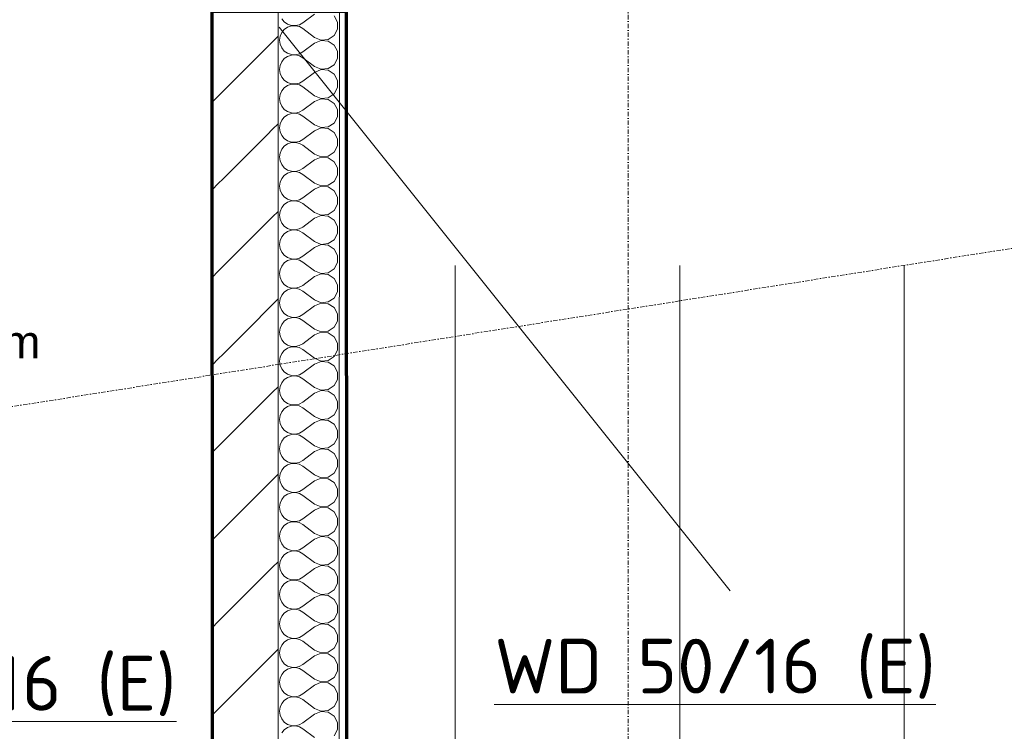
# Model space of a CAD drawing. Header units: millimetres. Extents: x 1523 to 73204, y -91281 to 10268.
# Tile 67 of 120: x 38286 to 40535, y -53979 to -52353. Entities that reach past the tile are written whole.
import ezdxf

# ---------------------------------------------------------------- set-up
doc = ezdxf.new("R2010")
doc.units = ezdxf.units.MM
for name, pattern in [('CAx_nichtHalbton', [20001.0584, 10000, -0.5292, 10000, -0.5292]), ('IMPORT-STRICHPUNKT _7_', [20, 10, -5, 0, -5]), ('Verdeckt 2x', [3.572, 2.3813, -1.1907])]:
    doc.linetypes.add(name, pattern=pattern)
for name, color, linetype, lineweight, true_color in [('50 A--Möblierung', 7, 'Continuous', 13, 0x656565), ('90 A--Achsraster _1_50_', 7, 'IMPORT-STRICHPUNKT _7_', 13, 0x656565), ('Neubau_10 A--Wand innen _ Ausbau', 7, 'Continuous', 13, 0x656565), ('Neubau_10 VSI--Wärmeschutz _veritkal_', 7, 'Continuous', 13, 0x656565), ('Neubau_20 A--Gründungsbelag', 7, 'Continuous', 13, 0x656565), ('Neubau_80 A--Raum', 7, 'Continuous', 13, 0x656565), ('Xref_706_5_--_ÜP_-1_000_16_Übersichtsplan UG_IFC 2025_01_13_dwg', 7, 'Continuous', 13, 0x767676), ('XX', 7, 'Continuous', 18, 0x804040)]:
    doc.layers.add(name, color=color, linetype=linetype, lineweight=lineweight, true_color=true_color)
doc.layers.add('M-EQPM-___-IDEN', color=7, linetype='Continuous', lineweight=9)
doc.styles.add('Arial', font='arial.ttf', dxfattribs={"height": 75})
doc.styles.add('ISOCPEUR', font='isocpeur.ttf', dxfattribs={"height": 125})

# ---------------------------------------------------------------- blocks, each defined once
blk = doc.blocks.new('Xref_706_5_--_ÜP_-1_000_11_Übersichtsplan UG_IFC 2024_09_30_dwg__X345-41959917-SuD_-1UG gesamt Plot  - Blatt 7')
at = {"layer": 'Neubau_10 A--Wand innen _ Ausbau', "color": 9, "true_color": 0xcbcbcb}
for p, q in [((42525.2, -93167.3), (42514.2, -93153.5)), ((42724, -93189.3), (42712.9, -93175.5)), ((42922.8, -93211.4), (42911.7, -93197.6)), ((43122.1, -93233.5), (43111.1, -93219.7)), ((43320.9, -93255.6), (43309.9, -93241.8)), ((43519.7, -93277.6), (43508.7, -93263.8)), ((43718.5, -93299.7), (43707.4, -93285.9)), ((43917.3, -93321.7), (43906.2, -93307.9))]:
    blk.add_line(p, q, dxfattribs=at)
blk = doc.blocks.new('Xref_706_5_--_ÜP_-1_000_11_Übersichtsplan UG_IFC 2024_09_30_dwg__X346-41959918-SuD_-1UG gesamt Plot  - Blatt 7')
at = {"layer": 'Neubau_10 A--Wand innen _ Ausbau', "color": 9, "true_color": 0xcbcbcb}
for p, q in [((42514.2, -93153.5), (42503.1, -93139.7)), ((42712.9, -93175.5), (42701.9, -93161.7)), ((42911.7, -93197.6), (42900.7, -93183.8)), ((43111.1, -93219.7), (43100.1, -93205.9)), ((43309.9, -93241.8), (43298.8, -93228)), ((43508.7, -93263.8), (43497.6, -93250)), ((43707.4, -93285.9), (43696.4, -93272.1)), ((43906.2, -93307.9), (43895.2, -93294.1))]:
    blk.add_line(p, q, dxfattribs=at)
blk = doc.blocks.new('Xref_706_5_--_ÜP_-1_000_11_Übersichtsplan UG_IFC 2024_09_30_dwg__X347-41959919-SuD_-1UG gesamt Plot  - Blatt 7')
at = {"layer": 'Neubau_10 A--Wand innen _ Ausbau', "color": 9, "true_color": 0xcbcbcb}
for p, q in [((42403.7, -93015.4), (42392.7, -93001.6)), ((42602.5, -93037.5), (42591.4, -93023.7)), ((42801.3, -93059.6), (42790.2, -93045.8)), ((43000, -93081.6), (42989, -93067.8)), ((43199.4, -93103.7), (43188.4, -93089.9)), ((43398.2, -93125.8), (43387.2, -93112)), ((43597, -93147.9), (43585.9, -93134.1)), ((43795.8, -93169.9), (43784.7, -93156.1))]:
    blk.add_line(p, q, dxfattribs=at)
blk = doc.blocks.new('Xref_706_5_--_ÜP_-1_000_11_Übersichtsplan UG_IFC 2024_09_30_dwg__X348-41959920-SuD_-1UG gesamt Plot  - Blatt 7')
at = {"layer": 'Neubau_10 A--Wand innen _ Ausbau', "color": 9, "true_color": 0xcbcbcb}
for p, q in [((42414.7, -93029.2), (42403.7, -93015.4)), ((42613.5, -93051.3), (42602.5, -93037.5)), ((42812.3, -93073.4), (42801.3, -93059.6)), ((43011.1, -93095.4), (43000, -93081.6)), ((43210.5, -93117.5), (43199.4, -93103.7)), ((43409.3, -93139.6), (43398.2, -93125.8)), ((43608, -93161.7), (43597, -93147.9)), ((43806.8, -93183.7), (43795.8, -93169.9))]:
    blk.add_line(p, q, dxfattribs=at)
blk = doc.blocks.new('Xref_706_5_--_ÜP_-1_000_11_Übersichtsplan UG_IFC 2024_09_30_dwg__X349-41959921-SuD_-1UG gesamt Plot  - Blatt 7')
at = {"layer": 'Neubau_10 A--Wand innen _ Ausbau', "color": 9, "true_color": 0xcbcbcb}
for p, q in [((42503.1, -93139.7), (42414.7, -93029.2)), ((42701.9, -93161.7), (42613.5, -93051.3)), ((42900.7, -93183.8), (42812.3, -93073.4)), ((43025.3, -93113.1), (43011.1, -93095.4)), ((43100.1, -93205.9), (43025.9, -93113.2)), ((43298.8, -93228), (43210.5, -93117.5)), ((43497.6, -93250), (43409.3, -93139.6)), ((43696.4, -93272.1), (43608, -93161.7)), ((43895.2, -93294.1), (43806.8, -93183.7))]:
    blk.add_line(p, q, dxfattribs=at)
blk = doc.blocks.new('Xref_706_5_--_ÜP_-1_000_11_Übersichtsplan UG_IFC 2024_09_30_dwg__X3111-41960544-SuD_-1UG gesamt Plot  - Blatt 7')
at = {"layer": 'Neubau_10 VSI--Wärmeschutz _veritkal_', "color": 9, "true_color": 0xcbcbcb, "flags": 128}
for points in [[(42368.2, -92941.9), (42371.7, -92950.4), (42372.8, -92959.5), (42371.3, -92968.6), (42367.5, -92976.9), (42361.4, -92983.9), (42353.8, -92989)], [(42500.7, -92956.6), (42504.2, -92965.1), (42505.3, -92974.2), (42503.9, -92983.3), (42500, -92991.7), (42494, -92998.6), (42486.3, -93003.7), (42477.5, -93006.4), (42468.3, -93006.7), (42459.4, -93004.4), (42451.4, -92999.8), (42445, -92993.2), (42440.7, -92985.1), (42438.7, -92976.1), (42439.3, -92966.9), (42442.4, -92958.2), (42447.7, -92950.7), (42470.5, -92926.4), (42478.4, -92912.2), (42478.7, -92896), (42471.2, -92881.6), (42457.8, -92872.4), (42441.7, -92870.6), (42426.6, -92876.6), (42416.2, -92889.1), (42412.9, -92905), (42417.5, -92920.5), (42434.4, -92949.3), (42438, -92957.7), (42439.1, -92966.9), (42437.6, -92976), (42433.7, -92984.3), (42427.7, -92991.3), (42420, -92996.3), (42411.2, -92999.1), (42402, -92999.3), (42393.1, -92997.1), (42385.2, -92992.4), (42378.8, -92985.8), (42374.4, -92977.7), (42372.5, -92968.7), (42373.1, -92959.6), (42376.1, -92950.9), (42381.4, -92943.4), (42404.2, -92919.1), (42412.1, -92904.9), (42412.4, -92888.7), (42405, -92874.2), (42391.6, -92865), (42375.4, -92863.2), (42360.4, -92869.3)], [(42351.2, -92913.2), (42368.2, -92941.9)], [(42567, -92964), (42570.5, -92972.5), (42571.6, -92981.6), (42570.1, -92990.7), (42566.2, -92999), (42560.2, -93006), (42552.5, -93011), (42543.8, -93013.8), (42534.6, -93014), (42525.7, -93011.8), (42517.7, -93007.2), (42511.3, -93000.5), (42507, -92992.4), (42505, -92983.4), (42505.6, -92974.3), (42508.6, -92965.6), (42513.9, -92958.1), (42536.8, -92933.8), (42544.7, -92919.6), (42544.9, -92903.4), (42537.5, -92888.9), (42524.1, -92879.7), (42508, -92877.9), (42492.9, -92884), (42482.5, -92896.4), (42479.2, -92912.3), (42483.8, -92927.9), (42500.7, -92956.6)], [(42633.2, -92971.3), (42636.7, -92979.8), (42637.8, -92988.9), (42636.4, -92998), (42632.5, -93006.4), (42626.5, -93013.3), (42618.8, -93018.4), (42610, -93021.1), (42600.8, -93021.4), (42591.9, -93019.1), (42584, -93014.5), (42577.6, -93007.9), (42573.2, -92999.8), (42571.3, -92990.8), (42571.8, -92981.6), (42574.9, -92972.9), (42580.2, -92965.4), (42603, -92941.1), (42610.9, -92926.9), (42611.2, -92910.7), (42603.7, -92896.3), (42590.4, -92887.1), (42574.2, -92885.3), (42559.2, -92891.3), (42548.7, -92903.8), (42545.4, -92919.7), (42550, -92935.3), (42567, -92964)], [(42699.5, -92978.7), (42703, -92987.2), (42704.1, -92996.3), (42702.6, -93005.4), (42698.8, -93013.7), (42692.7, -93020.7), (42685.1, -93025.7), (42676.3, -93028.5), (42667.1, -93028.7), (42658.2, -93026.5), (42650.2, -93021.9), (42643.8, -93015.2), (42639.5, -93007.1), (42637.5, -92998.1), (42638.1, -92989), (42641.2, -92980.3), (42646.5, -92972.8), (42669.3, -92948.5), (42677.2, -92934.3), (42677.4, -92918.1), (42670, -92903.6), (42656.6, -92894.4), (42640.5, -92892.6), (42625.4, -92898.7), (42615, -92911.1), (42611.7, -92927), (42616.3, -92942.6), (42633.2, -92971.3)], [(42765.7, -92986), (42769.3, -92994.5), (42770.4, -93003.6), (42768.9, -93012.7), (42765, -93021.1), (42759, -93028), (42751.3, -93033.1), (42742.5, -93035.8), (42733.3, -93036.1), (42724.4, -93033.8), (42716.5, -93029.2), (42710.1, -93022.6), (42705.7, -93014.5), (42703.8, -93005.5), (42704.4, -92996.3), (42707.4, -92987.6), (42712.7, -92980.1), (42735.5, -92955.8), (42743.4, -92941.7), (42743.7, -92925.4), (42736.3, -92911), (42722.9, -92901.8), (42706.7, -92900), (42691.7, -92906), (42681.2, -92918.5), (42677.9, -92934.4), (42682.5, -92950), (42699.5, -92978.7)], [(42832, -92993.4), (42835.5, -93001.9), (42836.6, -93011), (42835.2, -93020.1), (42831.3, -93028.4), (42825.3, -93035.4), (42817.6, -93040.4), (42808.8, -93043.2), (42799.6, -93043.4), (42790.7, -93041.2), (42782.7, -93036.6), (42776.3, -93029.9), (42772, -93021.8), (42770, -93012.9), (42770.6, -93003.7), (42773.7, -92995), (42779, -92987.5), (42801.8, -92963.2), (42809.7, -92949), (42810, -92932.8), (42802.5, -92918.3), (42789.1, -92909.1), (42773, -92907.3), (42757.9, -92913.4), (42747.5, -92925.8), (42744.2, -92941.7), (42748.8, -92957.3), (42765.7, -92986)], [(42898.3, -93000.7), (42901.8, -93009.2), (42902.9, -93018.3), (42901.4, -93027.4), (42897.5, -93035.8), (42891.5, -93042.7), (42883.8, -93047.8), (42875.1, -93050.5), (42865.9, -93050.8), (42857, -93048.5), (42849, -93043.9), (42842.6, -93037.3), (42838.3, -93029.2), (42836.3, -93020.2), (42836.9, -93011), (42839.9, -93002.4), (42845.2, -92994.8), (42868.1, -92970.5), (42876, -92956.4), (42876.2, -92940.1), (42868.8, -92925.7), (42855.4, -92916.5), (42839.3, -92914.7), (42824.2, -92920.7), (42813.8, -92933.2), (42810.5, -92949.1), (42815.1, -92964.7), (42832, -92993.4)], [(42964.5, -93008.1), (42968, -93016.6), (42969.1, -93025.7), (42967.7, -93034.8), (42963.8, -93043.1), (42957.8, -93050.1), (42950.1, -93055.1), (42941.3, -93057.9), (42932.1, -93058.1), (42923.2, -93055.9), (42915.3, -93051.3), (42908.9, -93044.7), (42904.5, -93036.5), (42902.6, -93027.6), (42903.1, -93018.4), (42906.2, -93009.7), (42911.5, -93002.2), (42934.3, -92977.9), (42942.2, -92963.7), (42942.5, -92947.5), (42935, -92933), (42921.7, -92923.8), (42905.5, -92922.1), (42890.5, -92928.1), (42880, -92940.5), (42876.7, -92956.4), (42881.3, -92972), (42898.3, -93000.7)], [(43030.8, -93015.4), (43034.3, -93023.9), (43035.4, -93033.1), (43033.9, -93042.1), (43030.1, -93050.5), (43024, -93057.4), (43016.4, -93062.5), (43007.6, -93065.2), (42998.4, -93065.5), (42989.5, -93063.2), (42981.5, -93058.6), (42975.1, -93052), (42970.8, -93043.9), (42968.8, -93034.9), (42969.4, -93025.7), (42972.5, -93017.1), (42977.8, -93009.5), (43000.6, -92985.3), (43008.5, -92971.1), (43008.7, -92954.8), (43001.3, -92940.4), (42987.9, -92931.2), (42971.8, -92929.4), (42956.7, -92935.5), (42946.3, -92947.9), (42943, -92963.8), (42947.6, -92979.4), (42964.5, -93008.1)], [(43097, -93022.8), (43100.6, -93031.3), (43101.7, -93040.4), (43100.2, -93049.5), (43096.3, -93057.8), (43090.3, -93064.8), (43082.6, -93069.8), (43073.8, -93072.6), (43064.6, -93072.9), (43055.7, -93070.6), (43047.8, -93066), (43041.4, -93059.4), (43037, -93051.2), (43035.1, -93042.3), (43035.7, -93033.1), (43038.7, -93024.4), (43044, -93016.9), (43066.8, -92992.6), (43074.7, -92978.4), (43075, -92962.2), (43067.6, -92947.8), (43054.2, -92938.5), (43038, -92936.8), (43023, -92942.8), (43012.5, -92955.3), (43009.2, -92971.1), (43013.8, -92986.7), (43030.8, -93015.4)], [(43163.3, -93030.1), (43166.8, -93038.6), (43167.9, -93047.8), (43166.5, -93056.8), (43162.6, -93065.2), (43156.6, -93072.1), (43148.9, -93077.2), (43140.1, -93079.9), (43130.9, -93080.2), (43122, -93077.9), (43114, -93073.3), (43107.6, -93066.7), (43103.3, -93058.6), (43101.3, -93049.6), (43101.9, -93040.4), (43105, -93031.8), (43110.3, -93024.3), (43133.1, -93000), (43141, -92985.8), (43141.3, -92969.5), (43133.8, -92955.1), (43120.4, -92945.9), (43104.3, -92944.1), (43089.2, -92950.2), (43078.8, -92962.6), (43075.5, -92978.5), (43080.1, -92994.1), (43097, -93022.8)], [(43229.6, -93037.5), (43233.1, -93046), (43234.2, -93055.1), (43232.7, -93064.2), (43228.8, -93072.5), (43222.8, -93079.5), (43215.1, -93084.5), (43206.4, -93087.3), (43197.2, -93087.6), (43188.3, -93085.3), (43180.3, -93080.7), (43173.9, -93074.1), (43169.6, -93066), (43167.6, -93057), (43168.2, -93047.8), (43171.2, -93039.1), (43176.5, -93031.6), (43199.4, -93007.3), (43207.3, -92993.1), (43207.5, -92976.9), (43200.1, -92962.5), (43186.7, -92953.3), (43170.6, -92951.5), (43155.5, -92957.5), (43145.1, -92970), (43141.8, -92985.9), (43146.4, -93001.4), (43163.3, -93030.1)], [(43295.8, -93044.8), (43299.3, -93053.3), (43300.4, -93062.5), (43299, -93071.5), (43295.1, -93079.9), (43289.1, -93086.8), (43281.4, -93091.9), (43272.6, -93094.7), (43263.4, -93094.9), (43254.5, -93092.6), (43246.6, -93088), (43240.2, -93081.4), (43235.8, -93073.3), (43233.9, -93064.3), (43234.4, -93055.1), (43237.5, -93046.5), (43242.8, -93039), (43265.6, -93014.7), (43273.5, -93000.5), (43273.8, -92984.2), (43266.3, -92969.8), (43253, -92960.6), (43236.8, -92958.8), (43221.8, -92964.9), (43211.3, -92977.3), (43208, -92993.2), (43212.6, -93008.8), (43229.6, -93037.5)], [(43362.1, -93052.2), (43365.6, -93060.7), (43366.7, -93069.8), (43365.2, -93078.9), (43361.4, -93087.2), (43355.3, -93094.2), (43347.7, -93099.2), (43338.9, -93102), (43329.7, -93102.3), (43320.8, -93100), (43312.8, -93095.4), (43306.4, -93088.8), (43302.1, -93080.7), (43300.1, -93071.7), (43300.7, -93062.5), (43303.8, -93053.8), (43309.1, -93046.3), (43331.9, -93022), (43339.8, -93007.8), (43340, -92991.6), (43332.6, -92977.2), (43319.2, -92968), (43303.1, -92966.2), (43288, -92972.2), (43277.6, -92984.7), (43274.3, -93000.6), (43278.9, -93016.1), (43295.8, -93044.8)], [(43428.3, -93059.5), (43431.9, -93068), (43433, -93077.2), (43431.5, -93086.3), (43427.6, -93094.6), (43421.6, -93101.5), (43413.9, -93106.6), (43405.1, -93109.4), (43395.9, -93109.6), (43387, -93107.3), (43379.1, -93102.7), (43372.7, -93096.1), (43368.3, -93088), (43366.4, -93079), (43367, -93069.8), (43370, -93061.2), (43375.3, -93053.7), (43398.1, -93029.4), (43406, -93015.2), (43406.3, -92998.9), (43398.9, -92984.5), (43385.5, -92975.3), (43369.3, -92973.5), (43354.3, -92979.6), (43343.8, -92992), (43340.5, -93007.9), (43345.1, -93023.5), (43362.1, -93052.2)], [(43494.6, -93066.9), (43498.1, -93075.4), (43499.2, -93084.5), (43497.8, -93093.6), (43493.9, -93101.9), (43487.9, -93108.9), (43480.2, -93114), (43471.4, -93116.7), (43462.2, -93117), (43453.3, -93114.7), (43445.3, -93110.1), (43438.9, -93103.5), (43434.6, -93095.4), (43432.6, -93086.4), (43433.2, -93077.2), (43436.3, -93068.5), (43441.6, -93061), (43464.4, -93036.7), (43472.3, -93022.5), (43472.6, -93006.3), (43465.1, -92991.9), (43451.7, -92982.7), (43435.6, -92980.9), (43420.5, -92986.9), (43410.1, -92999.4), (43406.8, -93015.3), (43411.4, -93030.8), (43428.3, -93059.5)], [(43560.9, -93074.3), (43564.4, -93082.7), (43565.5, -93091.9), (43564, -93101), (43560.1, -93109.3), (43554.1, -93116.3), (43546.4, -93121.3), (43537.7, -93124.1), (43528.5, -93124.3), (43519.6, -93122.1), (43511.6, -93117.4), (43505.2, -93110.8), (43500.9, -93102.7), (43498.9, -93093.7), (43499.5, -93084.6), (43502.5, -93075.9), (43507.8, -93068.4), (43530.7, -93044.1), (43538.6, -93029.9), (43538.8, -93013.6), (43531.4, -92999.2), (43518, -92990), (43501.9, -92988.2), (43486.8, -92994.3), (43476.4, -93006.7), (43473.1, -93022.6), (43477.7, -93038.2), (43494.6, -93066.9)], [(43627.1, -93081.6), (43630.6, -93090.1), (43631.7, -93099.2), (43630.3, -93108.3), (43626.4, -93116.6), (43620.4, -93123.6), (43612.7, -93128.7), (43603.9, -93131.4), (43594.7, -93131.7), (43585.8, -93129.4), (43577.9, -93124.8), (43571.5, -93118.2), (43567.1, -93110.1), (43565.2, -93101.1), (43565.7, -93091.9), (43568.8, -93083.2), (43574.1, -93075.7), (43596.9, -93051.4), (43604.8, -93037.2), (43605.1, -93021), (43597.6, -93006.6), (43584.3, -92997.4), (43568.1, -92995.6), (43553.1, -93001.6), (43542.6, -93014.1), (43539.3, -93030), (43543.9, -93045.5), (43560.9, -93074.3)], [(43693.4, -93089), (43696.9, -93097.4), (43698, -93106.6), (43696.5, -93115.7), (43692.7, -93124), (43686.6, -93131), (43679, -93136), (43670.2, -93138.8), (43661, -93139), (43652.1, -93136.8), (43644.1, -93132.1), (43637.7, -93125.5), (43633.4, -93117.4), (43631.4, -93108.4), (43632, -93099.3), (43635.1, -93090.6), (43640.4, -93083.1), (43663.2, -93058.8), (43671.1, -93044.6), (43671.3, -93028.4), (43663.9, -93013.9), (43650.5, -93004.7), (43634.4, -93002.9), (43619.3, -93009), (43608.9, -93021.4), (43605.6, -93037.3), (43610.2, -93052.9), (43627.1, -93081.6)], [(43759.6, -93096.3), (43763.2, -93104.8), (43764.3, -93113.9), (43762.8, -93123), (43758.9, -93131.4), (43752.9, -93138.3), (43745.2, -93143.4), (43736.4, -93146.1), (43727.2, -93146.4), (43718.3, -93144.1), (43710.4, -93139.5), (43704, -93132.9), (43699.6, -93124.8), (43697.7, -93115.8), (43698.3, -93106.6), (43701.3, -93097.9), (43706.6, -93090.4), (43729.4, -93066.1), (43737.3, -93051.9), (43737.6, -93035.7), (43730.2, -93021.3), (43716.8, -93012.1), (43700.6, -93010.3), (43685.6, -93016.3), (43675.1, -93028.8), (43671.8, -93044.7), (43676.4, -93060.2), (43693.4, -93089)], [(43825.9, -93103.7), (43829.4, -93112.2), (43830.5, -93121.3), (43829.1, -93130.4), (43825.2, -93138.7), (43819.2, -93145.7), (43811.5, -93150.7), (43802.7, -93153.5), (43793.5, -93153.7), (43784.6, -93151.5), (43776.6, -93146.8), (43770.2, -93140.2), (43765.9, -93132.1), (43763.9, -93123.1), (43764.5, -93114), (43767.6, -93105.3), (43772.9, -93097.8), (43795.7, -93073.5), (43803.6, -93059.3), (43803.9, -93043.1), (43796.4, -93028.6), (43783, -93019.4), (43766.9, -93017.6), (43751.8, -93023.7), (43741.4, -93036.1), (43738.1, -93052), (43742.7, -93067.6), (43759.6, -93096.3)], [(43892.2, -93111), (43895.7, -93119.5), (43896.8, -93128.6), (43895.3, -93137.7), (43891.4, -93146.1), (43885.4, -93153), (43877.7, -93158.1), (43869, -93160.8), (43859.8, -93161.1), (43850.9, -93158.8), (43842.9, -93154.2), (43836.5, -93147.6), (43832.2, -93139.5), (43830.2, -93130.5), (43830.8, -93121.3), (43833.8, -93112.6), (43839.1, -93105.1), (43862, -93080.8), (43869.9, -93066.6), (43870.1, -93050.4), (43862.7, -93036), (43849.3, -93026.8), (43833.2, -93025), (43818.1, -93031), (43807.7, -93043.5), (43804.4, -93059.4), (43809, -93075), (43825.9, -93103.7)], [(43958.4, -93118.4), (43961.9, -93126.9), (43963, -93136), (43961.6, -93145.1), (43957.7, -93153.4), (43951.7, -93160.4), (43944, -93165.4), (43935.2, -93168.2), (43926, -93168.4), (43917.1, -93166.2), (43909.2, -93161.6), (43902.8, -93154.9), (43898.4, -93146.8), (43896.5, -93137.8), (43897, -93128.7), (43900.1, -93120), (43905.4, -93112.5), (43928.2, -93088.2), (43936.1, -93074), (43936.4, -93057.8), (43928.9, -93043.3), (43915.6, -93034.1), (43899.4, -93032.3), (43884.4, -93038.4), (43873.9, -93050.8), (43870.6, -93066.7), (43875.2, -93082.3), (43892.2, -93111)], [(43975.4, -93168.9), (43969, -93162.3), (43964.7, -93154.2), (43962.7, -93145.2), (43963.3, -93136), (43966.4, -93127.3), (43971.7, -93119.8), (43994.5, -93095.5)], [(43995.2, -93050.7), (43981.8, -93041.5), (43965.7, -93039.7), (43950.6, -93045.7), (43940.2, -93058.2), (43936.9, -93074.1), (43941.5, -93089.7), (43958.4, -93118.4)]]:
    blk.add_lwpolyline(points, dxfattribs=at)
blk = doc.blocks.new('Xref_706_5_--_ÜP_-1_000_11_Übersichtsplan UG_IFC 2024_09_30_dwg_Standard-Rastermarker_2-41960555-SuD_-1UG gesamt Plot  - Blatt 7')
at = {"layer": '90 A--Achsraster _1_50_', "color": 9, "true_color": 0xcbcbcb}
blk.add_line((0, 0), (40099.1, 0), dxfattribs=at)
blk = doc.blocks.new('Xref_706_5_--_ÜP_-1_000_11_Übersichtsplan UG_IFC 2024_09_30_dwg_Standard-Rastermarker_29-41960583-SuD_-1UG gesamt Plot  - Blatt 7')
at = {"layer": '90 A--Achsraster _1_50_', "color": 9, "true_color": 0xcbcbcb}
blk.add_line((0, 0), (53500.2, 0), dxfattribs=at)
blk = doc.blocks.new('Xref_706_5_--_ÜP_-1_000_16_Übersichtsplan UG_IFC 2025_01_13_dwg-35469238-SuD_-1UG gesamt Plot  - Blatt 7')
at = {"layer": '50 A--Möblierung', "color": 9, "true_color": 0xcbcbcb}
for p, q in [((47290.3, -89533.6), (49222.7, -89657.3)), ((47257.5, -90045.2), (49189.9, -90168.9)), ((47224.7, -90556.8), (49157.2, -90680.6))]:
    blk.add_line(p, q, dxfattribs=at)
at = {"layer": 'Neubau_10 A--Wand innen _ Ausbau', "color": 9, "true_color": 0xcbcbcb, "flags": 128}
blk.add_lwpolyline([(46631.4, -90769.2), (46630.4, -90784.2), (46621.5, -90923.9), (46620.7, -90936.4), (46619.9, -90948.8), (46613.5, -91048.6), (46612.7, -91061.1), (46611.9, -91073.6), (49276.4, -91244.2), (49277.2, -91231.7), (49278, -91219.3), (49284.4, -91119.5), (49285.2, -91107), (49286, -91094.5), (45394, -90845.3)], dxfattribs=at)
at = {"layer": 'Neubau_10 VSI--Wärmeschutz _veritkal_', "color": 9, "true_color": 0xcbcbcb}
blk.add_line((45394, -90845.3), (49286, -91094.5), dxfattribs=at)
at = {"layer": 'Neubau_10 VSI--Wärmeschutz _veritkal_', "color": 9, "true_color": 0xcbcbcb, "flags": 128}
blk.add_lwpolyline([(49155.2, -90945.9), (45402.9, -90705.6), (45403.9, -90690.6), (46132.4, -90737.3), (46631.4, -90769.2), (49141.2, -90929.9)], dxfattribs=at)
at = {"layer": 'Neubau_20 A--Gründungsbelag', "color": 9, "true_color": 0xcbcbcb, "flags": 128}
for points in [[(45394, -90845.3), (49286, -91094.5), (49896.2, -81564), (46004.2, -81314.8), (45605.5, -87542.1), (45356, -87526.1), (45163.6, -90529.9), (45413.1, -90545.9)], [(45384.4, -90995), (45380.8, -91051.3), (45131.3, -91035.3), (45058.8, -92168), (45308.2, -92184), (45304.5, -92242.4), (49196.5, -92491.7), (49276.4, -91244.2)]]:
    blk.add_lwpolyline(points, close=True, dxfattribs=at)
for name, p, rotation in [('Xref_706_5_--_ÜP_-1_000_11_Übersichtsplan UG_IFC 2024_09_30_dwg_Standard-Rastermarker_29-41960583-SuD_-1UG gesamt Plot  - Blatt 7', (49410.3, -112235.8), 95.33628353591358), ('Xref_706_5_--_ÜP_-1_000_11_Übersichtsplan UG_IFC 2024_09_30_dwg_Standard-Rastermarker_2-41960555-SuD_-1UG gesamt Plot  - Blatt 7', (81611.1, -92362.7), 176.3362835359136), ('Xref_706_5_--_ÜP_-1_000_11_Übersichtsplan UG_IFC 2024_09_30_dwg__X3111-41960544-SuD_-1UG gesamt Plot  - Blatt 7', (0, 0), 2.668141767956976), ('Xref_706_5_--_ÜP_-1_000_11_Übersichtsplan UG_IFC 2024_09_30_dwg__X347-41959919-SuD_-1UG gesamt Plot  - Blatt 7', (0, 0), 2.668141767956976), ('Xref_706_5_--_ÜP_-1_000_11_Übersichtsplan UG_IFC 2024_09_30_dwg__X349-41959921-SuD_-1UG gesamt Plot  - Blatt 7', (0, 0), 2.668141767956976), ('Xref_706_5_--_ÜP_-1_000_11_Übersichtsplan UG_IFC 2024_09_30_dwg__X348-41959920-SuD_-1UG gesamt Plot  - Blatt 7', (0, 0), 2.668141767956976), ('Xref_706_5_--_ÜP_-1_000_11_Übersichtsplan UG_IFC 2024_09_30_dwg__X346-41959918-SuD_-1UG gesamt Plot  - Blatt 7', (0, 0), 2.668141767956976), ('Xref_706_5_--_ÜP_-1_000_11_Übersichtsplan UG_IFC 2024_09_30_dwg__X345-41959917-SuD_-1UG gesamt Plot  - Blatt 7', (0, 0), 2.668141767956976)]:
    blk.add_blockref(name, p, dxfattribs=dict(rotation=rotation))
at = {"layer": 'Neubau_80 A--Raum', "insert": (47280.5, -91830.8), "char_height": 75, "width": 382.894, "attachment_point": 1, "rotation": 86.3363, "line_spacing_factor": 0.941778, "style": 'Arial'}
blk.add_mtext('5,21 m', dxfattribs=at)

msp = doc.modelspace()

# ---------------------------------------------------------------- linework, layer by layer
at = {"layer": 'M-EQPM-___-IDEN'}
msp.add_line((38878.286, -52369.669), (39908.83, -53657.695), dxfattribs=at)
at = {"layer": 'XX', "color": 7, "linetype": 'CAx_nichtHalbton', "lineweight": 70, "true_color": 0xffffff}
for p, q in [((38723.881, -51106.236), (38725.785, -55006.236)), ((39030.786, -51106.236), (39032.69, -55006.236))]:
    msp.add_line(p, q, dxfattribs=at)
at = {"layer": 'XX', "color": 9, "linetype": 'Verdeckt 2x', "true_color": 0xc0c0c0}
for p, q in [((38725.786, -55006.236), (38725.786, -51106.236)), ((39030.786, -51106.236), (39030.786, -55006.236))]:
    msp.add_line(p, q, dxfattribs=at)

# ---------------------------------------------------------------- block references
at = {"layer": 'Xref_706_5_--_ÜP_-1_000_16_Übersichtsplan UG_IFC 2025_01_13_dwg', "color": 9, "true_color": 0xcbcbcb, "rotation": 273.6637164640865}
msp.add_blockref('Xref_706_5_--_ÜP_-1_000_16_Übersichtsplan UG_IFC 2025_01_13_dwg-35469238-SuD_-1UG gesamt Plot  - Blatt 7', (126634.737, 0), dxfattribs=at)

# ---------------------------------------------------------------- texts
at = {"layer": 'M-EQPM-___-IDEN', "color": 96, "true_color": 0x008000, "char_height": 125, "width": 1210.54812, "attachment_point": 1, "style": 'ISOCPEUR'}
for insert in [(39369.631, -53767.537), (37634.82, -53806.892)]:
    msp.add_mtext('\\LWD 50/16 (E)', dxfattribs=dict(at, insert=insert))

doc.saveas('drawing.dxf')
